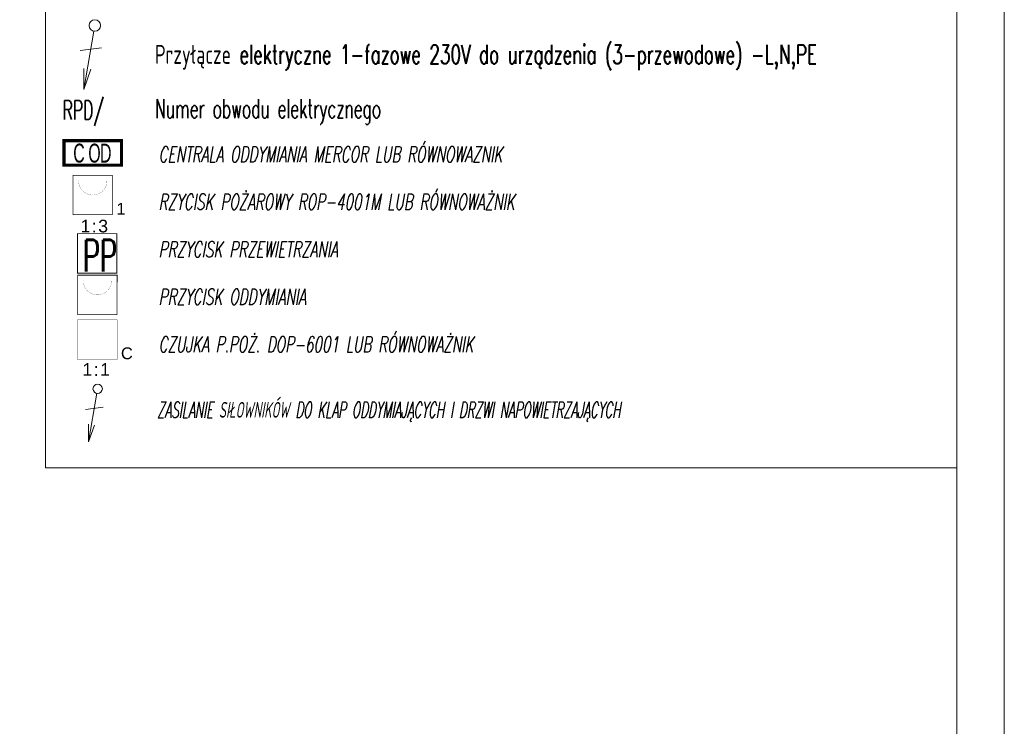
# Model space of a CAD drawing. Header units: millimetres. Extents: x 85284 to 143915, y -66821 to -28273.
# Tile 18 of 28: x 129285 to 130322, y -65971 to -65227. Entities that reach past the tile are written whole.
import ezdxf
from ezdxf.enums import TextEntityAlignment as Align

# ---------------------------------------------------------------- set-up
doc = ezdxf.new("R2010")
doc.units = ezdxf.units.MM
doc.set_wipeout_variables(frame=1)
doc.layers.get('0').update_dxf_attribs({"color": 251, "lineweight": 9})
for name, color, linetype, lineweight in [('_IE_Gniazda', 3, 'Continuous', 15), ('IE_Gniazda.', 3, 'Continuous', 15), ('IE_LEGENDA', 7, 'Continuous', 13), ('IE_Numery obw ośw hala', 6, 'Continuous', 13), ('IE_Ramka', 7, 'Continuous', 15), ('IE_Tabelka', 7, 'Continuous', 15), ('SAP_elementy', 1, 'Continuous', 15), ('SchSec_adres_element', 1, 'Continuous', 15), ('SchSec_adres_grupy', 6, 'Continuous', 15), ('SchSec_adres_wejscia', 4, 'Continuous', 15), ('SchSec_centrala', 3, 'Continuous', 15), ('SchSec_okablowanie', 1, 'Continuous', 15), ('SchSec_opisy', 9, 'Continuous', 15)]:
    doc.layers.add(name, color=color, linetype=linetype, lineweight=lineweight)
doc.styles.add('omega_simplex', font='simplex.shx')
doc.styles.add('SIMLPEX', font='simplex.shx')
doc.styles.add('SIMPLEX', font='simplex', dxfattribs={"width": 0.85})
doc.styles.get("Standard").update_dxf_attribs({"font": 'arial.ttf'})

# ---------------------------------------------------------------- blocks, each defined once
blk = doc.blocks.new('*U1138')
at = {"layer": 'IE_Ramka'}
for points in [[(-797, 0), (0, 0), (0, 444), (-797, 444)], [(-772, 5), (-5, 5), (-5, 439), (-772, 439)]]:
    blk.add_lwpolyline(points, close=True, dxfattribs=at)
blk = doc.blocks.new('*U1144')
at = {"layer": '_IE_Gniazda', "color": 0}
for p, q in [((-0.45, -2.9), (-5.82, -33.73)), ((-7.76, -13.25), (3.52, -11.74)), ((-5.82, -33.73), (-5.82, -22.56)), ((-5.82, -33.73), (-2.1, -23.05))]:
    blk.add_line(p, q, dxfattribs=at)
blk.add_circle((0, 0), 2.97, dxfattribs=at)
at = {"layer": '_IE_Gniazda', "color": 0, "style": 'SIMLPEX', "width": 0.7, "flags": 4}
for tag, p in [('NR_OBWODU', (16.3, -14.23)), ('OPIS', (16.26, -25.98))]:
    blk.add_attdef(tag, p, '', height=10, dxfattribs=at)
blk = doc.blocks.new('PRZYCISK P')
at = {"color": 0}
blk.add_wipeout([(-12.5, 0), (-12.5, 25), (12.5, 25), (12.5, 0)], dxfattribs=at)
at = {"color": 0, "const_width": 0.5}
blk.add_lwpolyline([(-12.5, 0), (-12.5, 25), (12.5, 25), (12.5, 0)], close=True, dxfattribs=at)
at = {"color": 0, "style": 'SIMPLEX', "width": 0.6}
blk.add_text('PP', height=20, dxfattribs=at).set_placement((-8.98, 1.07))
blk = doc.blocks.new('*U1166')
at = {"layer": '_IE_Gniazda', "color": 0}
for p, q in [((-0.9, -5.8), (-11.6, -67.5)), ((-15.5, -26.5), (7, -23.5)), ((-11.6, -67.5), (-11.6, -45.1)), ((-11.6, -67.5), (-4.2, -46.1))]:
    blk.add_line(p, q, dxfattribs=at)
blk.add_circle((0, 0), 5.93, dxfattribs=at)
at = {"layer": '_IE_Gniazda', "color": 0, "style": 'SIMLPEX', "width": 0.7, "flags": 4}
for tag, p in [('NR_OBWODU', (32.6, -28.5)), ('OPIS', (32.5, -52))]:
    blk.add_attdef(tag, p, '', height=20, dxfattribs=at)
blk = doc.blocks.new('przycisk')
blk.add_wipeout([(-12.39, -1.62), (-15.64, 23.17), (9.15, 26.41), (12.39, 1.62)]).dxf.layer = 'SAP_elementy'
at = {"layer": 'SAP_elementy', "const_width": 0.5}
blk.add_lwpolyline([(-12.39, -1.62), (-15.64, 23.17), (9.15, 26.41), (12.39, 1.62)], close=True, dxfattribs=at)
at = {"layer": 'SAP_elementy', "const_width": 0.1}
blk.add_lwpolyline([(-11.71, 20.15), (-11.71, 20.15, 0.414214), (-1.62, 12.39), (-1.62, 12.39), (-0.45, 3.47), (-1.62, 12.39), (-1.62, 12.39, 0.414214), (6.13, 22.49), (6.13, 22.49)], format="xyb", dxfattribs=at)
blk = doc.blocks.new('*U1160')
at = {"const_width": 1}
blk.add_lwpolyline([(-25, -25), (-25, 25), (25, 25), (25, -25)], close=True, dxfattribs=at)
at = {"const_width": 0.2}
blk.add_lwpolyline([(-8, 18), (-15.5, 4.5, 0.572988), (-12.9, 0), (-3, 0, -0.572988), (-0.4, -4.5), (-8, -18)], format="xyb", dxfattribs=at)
blk.add_lwpolyline([(8, -8), (8, 18), (8, 11), (4.4, 11), (11.6, 11)], dxfattribs=at)
blk.add_lwpolyline([(3, -13), (3, -13, -0.414214), (8, -8), (8, -8, -0.414214), (13, -13), (13, -13, -0.414214), (8, -18), (8, -18, -0.414214)], format="xyb", close=True, dxfattribs=at)
at = {"layer": 'SchSec_adres_element', "insert": (-1.4, -37.9), "char_height": 16, "width": 17.797, "attachment_point": 5}
blk.add_mtext('\\pxqc;:', dxfattribs=at)
at = {"layer": 'SchSec_adres_element', "transparency": 33554687, "flags": 8}
blk.add_attdef('PETLA', text='', height=16, dxfattribs=at).set_placement((-6.4, -37.9), align=Align.MIDDLE_RIGHT)
blk.add_attdef('ELEM', text='', height=16, dxfattribs=at).set_placement((3.6, -37.9), align=Align.MIDDLE_LEFT)
at = {"layer": 'SchSec_adres_grupy', "flags": 8}
blk.add_attdef('ADRES', text='', height=16, dxfattribs=at).set_placement((0, 29), align=Align.CENTER)
at = {"layer": 'SchSec_centrala', "flags": 8}
blk.add_attdef('CSP', text='', height=16, dxfattribs=at).set_placement((-0.7, -90.7), align=Align.CENTER)
blk.add_wipeout([(-25, -25), (-25, 25), (25, 25), (25, -25)])
at = {"insert": (30, -25), "char_height": 15, "width": 19.244, "attachment_point": 7}
blk.add_mtext('\\pxql;C', dxfattribs=at)
at = {"layer": 'SchSec_opisy', "flags": 8}
for tag, p in [('OP_1', (-29, 17)), ('OP_2', (-29, 0)), ('OP_3', (-29, -17))]:
    blk.add_attdef(tag, text='', height=16, dxfattribs=at).set_placement(p, align=Align.MIDDLE_RIGHT)
blk = doc.blocks.new('*U1162')
at = {"insert": (30, -25), "char_height": 15, "width": 19.244, "attachment_point": 7}
blk.add_mtext('\\pxql;1', dxfattribs=at)
at = {"layer": 'SchSec_adres_element', "insert": (2, -39.4), "char_height": 16, "width": 17.797, "attachment_point": 5}
blk.add_mtext('\\pxqc;:', dxfattribs=at)
at = {"layer": 'SchSec_adres_element', "transparency": 33554687, "flags": 8}
blk.add_attdef('PETLA', text='', height=16, dxfattribs=at).set_placement((-3, -39.4), align=Align.MIDDLE_RIGHT)
blk.add_attdef('ELEM', text='', height=16, dxfattribs=at).set_placement((7, -39.4), align=Align.MIDDLE_LEFT)
at = {"layer": 'SchSec_centrala', "flags": 8}
blk.add_attdef('CSP', text='', height=16, dxfattribs=at).set_placement((-0.7, -90.7), align=Align.CENTER)
blk.add_wipeout([(-25, -25), (-25, 25), (25, 25), (25, -25)])
at = {"const_width": 1}
blk.add_lwpolyline([(-25, -25), (-25, 25), (25, 25), (25, -25)], close=True, dxfattribs=at)
at = {"const_width": 0.2}
blk.add_lwpolyline([(-18, 18), (-18, 18, 0.414214), (0, 0), (0, 0), (0, -18), (0, 0), (0, 0, 0.414214), (18, 18), (18, 18)], format="xyb", dxfattribs=at)
at = {"layer": 'SchSec_adres_grupy', "flags": 8}
blk.add_attdef('ADRES', text='', height=16, dxfattribs=at).set_placement((0, 29), align=Align.CENTER)
at = {"layer": 'SchSec_adres_wejscia', "flags": 8}
blk.add_attdef('WEJ_1', text='', height=16, dxfattribs=at).set_placement((0, 29), align=Align.CENTER)
at = {"layer": 'SchSec_opisy', "flags": 8}
for tag, p in [('OP_1', (-29, 17)), ('OP_2', (-29, 0)), ('OP_3', (-29, -17))]:
    blk.add_attdef(tag, text='', height=16, dxfattribs=at).set_placement(p, align=Align.MIDDLE_RIGHT)

msp = doc.modelspace()

# ---------------------------------------------------------------- linework, layer by layer
at = {"layer": 'IE_LEGENDA', "color": 7}
msp.add_lwpolyline([(129312.1, -65007.6), (130272.1, -65007.6), (130272, -65698.6), (129312, -65698.6)], close=True, dxfattribs=at)
at = {"layer": 'SchSec_okablowanie', "const_width": 3.32}
msp.add_lwpolyline([(129331.4, -65354.2), (129392, -65354.2), (129392, -65380), (129331.4, -65380)], close=True, dxfattribs=at)

# ---------------------------------------------------------------- block references
at = {"layer": '_IE_Gniazda', "xscale": 2, "yscale": 2, "zscale": 2}
msp.add_blockref('*U1144', (129363.9, -65232.9), dxfattribs=at)
at = {"layer": 'IE_Gniazda.', "color": 1, "xscale": 0.8300000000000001, "yscale": 0.8300000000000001, "zscale": 0.8300000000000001}
msp.add_blockref('*U1166', (129366.9, -65615.4), dxfattribs=at)
at = {"layer": 'IE_Tabelka', "xscale": 10, "yscale": 10, "zscale": 10}
msp.add_blockref('*U1138', (130322, -66714.8), dxfattribs=at)

# ---------------------------------------------------------------- texts
at = {"layer": 'IE_LEGENDA', "style": 'omega_simplex'}
for s, width, p in [('Przyłącze elektryczne 1-fazowe 230V do urządzenia (3-przewodowe) -L,N,PE  ', 0.65, (129427.3, -65273.3)), ('Numer obwodu elektrycznego  ', 0.6, (129427.4, -65330.5))]:
    msp.add_text(s, height=20, dxfattribs=dict(at, width=width)).set_placement(p)
at = {"layer": 'IE_LEGENDA', "style": 'SIMLPEX', "oblique": 10}
for s, width, p in [('CENTRALA ODDYMIANIA MERCOR LUB RÓWNOWAZNIK', 0.63, (129431.1, -65376.9)), ('RZYCISK POŻAROWY ROP-4001M LUB RÓWNOWAŻNIK', 0.63, (129431.1, -65426.9)), ('PRZYCISK PRZEWIETRZANIA', 0.63, (129431.1, -65476.9)), ('PRZYCISK ODDYMIANIA', 0.63, (129431.1, -65526.9)), ('CZUJKA P.POŻ. DOP-6001 LUB RÓWNOWAŻNIK', 0.63, (129431.1, -65576.9)), ('ZASILANIE SIŁOWNIKÓW DO KLAP ODDYMIAJĄCYCH I DRZWI NAPOWIETRZAJĄCYCH', 0.55, (129429.6, -65645.9))]:
    msp.add_text(s, height=16.6, dxfattribs=dict(at, width=width)).set_placement(p)
at = {"layer": 'IE_Numery obw ośw hala', "style": 'SIMPLEX', "width": 0.6}
msp.add_text('RPD/', height=20, dxfattribs=at).set_placement((129330, -65332))
at = {"layer": 'SchSec_okablowanie', "insert": (129341.2, -65357.3), "char_height": 19.92, "width": 249, "attachment_point": 1, "rotation": 359.9524}
msp.add_mtext('\\pxql;{\\W0.6;\\T0.95;C OD}', dxfattribs=at)

# ---------------------------------------------------------------- next in the draw order: block references
at = {"layer": 'SAP_elementy', "xscale": 1.66, "yscale": 1.66, "zscale": 1.66}
msp.add_blockref('PRZYCISK P', (129366.4, -65493.7), dxfattribs=at)

# ---------------------------------------------------------------- next in the draw order: block references
at = {"layer": 'SAP_elementy', "color": 3}
ref = msp.add_blockref('*U1162', (129361.7, -65411.4), dxfattribs=dict(at, xscale=0.8300000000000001, yscale=0.8300000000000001, zscale=0.8300000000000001))
ref.add_attrib('PETLA', '1', dxfattribs={"layer": 'SchSec_adres_element', "transparency": 33554687, "height": 13.3}).set_placement((129359.2, -65444.1), align=Align.MIDDLE_RIGHT)
ref.add_attrib('ELEM', '3', dxfattribs={"layer": 'SchSec_adres_element', "transparency": 33554687, "height": 13.3}).set_placement((129367.5, -65444.1), align=Align.MIDDLE_LEFT)
at = {"layer": 'SAP_elementy', "color": 2, "xscale": 1.66, "yscale": 1.66, "zscale": 1.66, "rotation": 352.5}
msp.add_blockref('przycisk', (129366.6, -65537.3), dxfattribs=at)

# ---------------------------------------------------------------- next in the draw order: block references
at = {"layer": 'SAP_elementy'}
ref = msp.add_blockref('*U1160', (129366.5, -65563.7), dxfattribs=dict(at, xscale=0.8300000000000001, yscale=0.8300000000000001, zscale=0.8300000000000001))
ref.add_attrib('PETLA', '1', dxfattribs={"layer": 'SchSec_adres_element', "transparency": 33554687, "height": 13.3, "flags": 8}).set_placement((129361.2, -65595.1), align=Align.MIDDLE_RIGHT)
ref.add_attrib('ELEM', '1', dxfattribs={"layer": 'SchSec_adres_element', "transparency": 33554687, "height": 13.3, "flags": 8}).set_placement((129369.5, -65595.1), align=Align.MIDDLE_LEFT)

doc.saveas('drawing.dxf')
